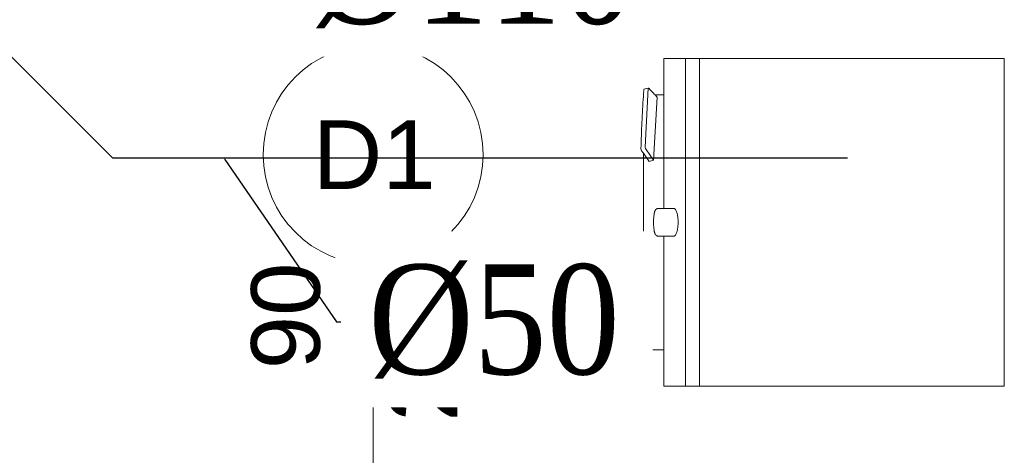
# Model space of a CAD drawing. Header units: millimetres. Extents: x -52968 to 399385, y -141133 to 110561.
# Tile 29 of 146: x 68572 to 70363, y -110375 to -109582. Entities that reach past the tile are written whole.
import ezdxf
from ezdxf import colors
from ezdxf.entities.mleader import LeaderData, LeaderLine
from ezdxf.math import Vec2, Vec3

# ---------------------------------------------------------------- set-up
doc = ezdxf.new("R2010")
doc.units = ezdxf.units.MM
doc.layers.add('_xref', color=250, linetype='Continuous')
for name, color, linetype, lineweight in [('RR_IWK_KS', 19, 'Kanalizacja', 30), ('RR_IWK_opisy', 7, 'Continuous', 0), ('SIM-Wegliniec-21.07.2025-Parter$0$Nowe_A-Armatura_Nr_pióra__2', 250, 'Continuous', 0), ('SIM-Wegliniec-21.07.2025-Parter$0$Nowe_Metryczki pomieszczeń Archicada_Nr_pióra__6', 250, 'Continuous', 0), ('SIM-Wegliniec-21.07.2025-Parter$0$Nowe_Znaczniki drzwi Archicada_Nr_pióra__2', 250, 'Continuous', 0), ('SIM-Wegliniec-21.07.2025-Parter$0$Nowe_Znaczniki drzwi Archicada_Nr_pióra__45', 250, 'Continuous', 0), ('SIM-Wegliniec-21.07.2025-Parter$0$Nowe_Znaczniki drzwi Archicada_Nr_pióra__7', 250, 'Continuous', 0)]:
    doc.layers.add(name, color=color, linetype=linetype, lineweight=lineweight)
doc.styles.add('Garamond', font='GARA.TTF')
doc.styles.add('SIM-Wegliniec-21.07.2025-Parter$0$STYL_AUTOMATYCZNY_1', font='arial.ttf')
doc.styles.add('SIM-Wegliniec-21.07.2025-Parter$0$STYL_AUTOMATYCZNY_2', font='arial.ttf')
doc.styles.get("Standard").update_dxf_attribs({"font": 'arial.ttf'})
doc.linetypes.add('Kanalizacja', pattern='A,25,0,["◄",Standard,S=5,R=0,X=-5,Y=-2.5],0', length=25)

# ---------------------------------------------------------------- blocks, each defined once
blk = doc.blocks.new('SIM-Wegliniec-21.07.2025-Parter')
at = {"layer": 'SIM-Wegliniec-21.07.2025-Parter$0$Nowe_A-Armatura_Nr_pióra__2', "linetype": 'Continuous', "lineweight": 13}
for p, q in [((69743.8, -109652.8), (69743.8, -109652.5)), ((69743.8, -109652.5), (70363.3, -109652.5)), ((69743.8, -109718.7), (69743.8, -109652.8)), ((69783.5, -110249), (69783.5, -109652.5)), ((69808.9, -109652.5), (69808.9, -110249)), ((70363.3, -109652.5), (70363.3, -110249)), ((69706.6, -109721.5), (69706.6, -109718.7)), ((69706.6, -109718.7), (69706.8, -109718.7)), ((69706.8, -109718.7), (69706.6, -109721.5)), ((69707.6, -109708.7), (69715.5, -109706.3)), ((69710, -109813.8), (69715.5, -109706.3)), ((69727.8, -109718.7), (69743.8, -109718.7)), ((69727.8, -109718.7), (69731.6, -109722.8)), ((69743.8, -109925.5), (69743.8, -109718.7)), ((69731.6, -109722.8), (69725.2, -109837.4)), ((69706.6, -110182.8), (69706.6, -109825)), ((69717.3, -109839.8), (69706.6, -109825)), ((69725.2, -109837.4), (69711.4, -109818.4)), ((69725.2, -109837.4), (69717.3, -109839.8)), ((69727.7, -109929.9), (69727.7, -109930)), ((69762, -109925.5), (69733.5, -109925.5)), ((69727.7, -109971.5), (69727.7, -109971.6)), ((69733.5, -109976), (69762, -109976)), ((69743.8, -110182.8), (69743.8, -109976)), ((69743.8, -110182.8), (69706.6, -110182.8)), ((69743.8, -110249), (69743.8, -110182.8)), ((69808.9, -110249), (69743.8, -110249)), ((70363.3, -110249), (69808.9, -110249)), ((69808.9, -110249), (69808.9, -110249))]:
    blk.add_line(p, q, dxfattribs=at)
for centre, radius, start, end in [((70887.7, -109797.7), 1183.5, 175.9355, 176.1733), ((52624, -108499.9), 17126.2, 355.93551, 355.95194), ((69707.6, -109708.9), 0.162, 106.8922, 155.3162), ((69707.9, -109709), 0.4, 155.3179, 175.944), ((69715.7, -109707.1), 0.779, 36.5803, 106.9006), ((69723.8, -109701.1), 9.25, 216.5811, 223.3752), ((78556, -101356.1), 12160.3, 223.37502, 223.41168), ((42303.9, -135652.1), 37744, 43.39987, 43.41168), ((72199.4, -109884), 2498.1, 176.2712, 177.3581), ((73855.2, -109960.4), 4155.6, 177.3581, 178.0115), ((69708.9, -109816.4), 6.88, 178.0124, 198.3878), ((69710, -109816), 8.04, 198.3876, 215.8765), ((74760.9, -106162.9), 6241.6, 215.87728, 215.90143), ((75236.9, -105818.3), 6829.2, 215.90143, 215.9235), ((69717.8, -109813.8), 7.88, 179.8974, 215.4743), ((69784.3, -109945.4), 58.9, 170.4479, 173.861), ((69772.3, -109943.4), 46.7, 169.1469, 170.4479), ((69761.7, -109941.4), 36, 167.4565, 169.1469), ((69757.8, -109940.5), 31.9, 166.3275, 167.4565), ((69752.3, -109939.2), 26.3, 164.9559, 166.3275), ((69749.6, -109938.4), 23.4, 163.0799, 164.956), ((69744.1, -109936.8), 17.8, 160.6028, 163.08), ((69742.3, -109936.1), 15.8, 158.9453, 160.6028), ((69739.9, -109935.2), 13.3, 156.9712, 158.9452), ((69738.6, -109934.6), 11.8, 154.4598, 156.3887), ((69737.1, -109933.9), 10.2, 152.2365, 154.4597), ((69736.5, -109933.6), 9.52, 149.4406, 152.2366), ((69735.4, -109933), 8.29, 146.2298, 149.4405), ((69735, -109932.7), 7.71, 141.3667, 146.23), ((69734.2, -109932.1), 6.78, 135.8351, 141.3667), ((69734.1, -109931.9), 6.56, 133.8329, 135.8351), ((69734, -109931.8), 6.37, 131.7719, 133.8328), ((69733.9, -109931.7), 6.28, 128.8173, 131.7723), ((69733.8, -109931.6), 6.09, 125.77, 128.8171), ((69733.7, -109931.5), 5.99, 120.8664, 125.7702), ((69733.6, -109931.3), 5.81, 115.8101, 120.8662), ((69733.6, -109931.2), 5.7, 103.0535, 115.8103), ((69733.5, -109931.1), 5.57, 90, 103.0526), ((69762, -109928), 2.47, 71.2135, 89.9977), ((69761.7, -109928.9), 3.37, 57.4075, 71.213), ((69761.1, -109929.8), 4.5, 44.3059, 57.4076), ((69758.6, -109932.3), 7.99, 36.9032, 44.3055), ((69755.1, -109934.9), 12.3, 22.8357, 36.9033), ((69737.8, -109942.2), 31.2, 17.2525, 22.8356), ((69730, -109944.6), 39.3, 11.1647, 17.2525), ((69850.6, -109950.8), 125.4, 178.1366, 179.9999), ((69850.6, -109950.8), 125.4, 179.9999, 181.8633), ((69833.1, -109950.2), 108, 175.972, 178.1366), ((69820.4, -109949.3), 95.2, 173.861, 175.972), ((69707.2, -109949.1), 62.6, 7.3415, 11.1647), ((69701.7, -109949.8), 68, 5.3395, 7.3415), ((69694.1, -109950.5), 75.7, 3.5413, 5.3395), ((69691.4, -109950.7), 78.4, 1.7394, 3.5413), ((69691.4, -109950.8), 78.4, 356.4583, 358.2601), ((69688.6, -109950.8), 81.2, 359.9998, 1.7394), ((69688.6, -109950.8), 81.2, 358.2601, 359.9998), ((69833.1, -109951.3), 108, 181.8633, 184.028), ((69820.4, -109952.2), 95.2, 184.028, 186.1389), ((69784.3, -109956.1), 58.9, 186.1389, 189.5517), ((69772.3, -109958.1), 46.7, 189.5517, 190.8526), ((69761.7, -109960.1), 36, 190.8526, 192.5428), ((69757.8, -109961), 31.9, 192.5428, 193.6721), ((69752.3, -109962.4), 26.3, 193.6721, 195.0441), ((69749.6, -109963.1), 23.4, 195.044, 196.9201), ((69744.1, -109964.7), 17.8, 196.92, 199.3972), ((69742.3, -109965.4), 15.8, 199.3972, 201.0542), ((69739.9, -109966.3), 13.3, 201.0541, 203.0273), ((69738.6, -109966.9), 11.8, 203.6113, 205.5402), ((69755.1, -109966.6), 12.3, 323.095, 337.1634), ((69737.8, -109959.3), 31.2, 337.1634, 342.7467), ((69730, -109956.9), 39.3, 342.7467, 348.8347), ((69707.2, -109952.4), 62.6, 348.8347, 352.658), ((69701.7, -109951.7), 68, 352.658, 354.66), ((69694.1, -109951), 75.7, 354.66, 356.4583), ((69737.1, -109967.6), 10.2, 205.5403, 207.7635), ((69736.5, -109967.9), 9.52, 207.7635, 210.5583), ((69735.4, -109968.5), 8.29, 210.5582, 213.7673), ((69735, -109968.8), 7.71, 213.7676, 218.6321), ((69734.2, -109969.4), 6.78, 218.632, 224.165), ((69734.1, -109969.6), 6.56, 224.1649, 226.1671), ((69734, -109969.7), 6.37, 226.1672, 228.2281), ((69733.9, -109969.8), 6.28, 228.2279, 231.1805), ((69733.8, -109969.9), 6.09, 231.1805, 234.2244), ((69733.7, -109970), 5.99, 234.2248, 239.1319), ((69733.6, -109970.2), 5.81, 239.1314, 244.1899), ((69733.6, -109970.3), 5.71, 244.1904, 255.2338), ((69733.5, -109970.4), 5.58, 255.2332, 266.5338), ((69762, -109973.5), 2.47, 269.9977, 288.7822), ((69761.7, -109972.6), 3.37, 288.7834, 302.5897), ((69761.1, -109971.7), 4.5, 302.5898, 315.6923), ((69758.6, -109969.2), 7.99, 315.6923, 323.0951)]:
    blk.add_arc(centre, radius, start, end, dxfattribs=at)
at = {"layer": 'SIM-Wegliniec-21.07.2025-Parter$0$Nowe_Znaczniki drzwi Archicada_Nr_pióra__2', "linetype": 'Continuous', "lineweight": 13, "flags": 128}
blk.add_lwpolyline([(69414.9, -109827.6, 1), (69014.9, -109827.6, 1)], format="xyb", close=True, dxfattribs=at)
at = {"layer": 'SIM-Wegliniec-21.07.2025-Parter$0$Nowe_Znaczniki drzwi Archicada_Nr_pióra__45', "linetype": 'Continuous', "lineweight": 15}
blk.add_line((69214.9, -110027.6), (69214.9, -110862.6), dxfattribs=at)
at = {"layer": 'SIM-Wegliniec-21.07.2025-Parter$0$Nowe_Metryczki pomieszczeń Archicada_Nr_pióra__6', "lineweight": 13, "char_height": 100, "attachment_point": 1, "style": 'SIM-Wegliniec-21.07.2025-Parter$0$STYL_AUTOMATYCZNY_2'}
for s, insert in [('\\A1;{\\pql;\\pt0,2300;\\fArial|b0|i0|c238|p0;\\W1.000000;Łazienka\\fArial|b0|i0|c238|p0;\\W1.000000;\\A1{\\H.66x;\\S^  ;}\\fArial|b0|i0|c238|p0;\\W1.000000;\\fArial|b0|i0|c238|p0;\\W1.000000;\\A1{\\H.66x;\\S^  ;}}', (69099.8, -109287.6)), ('\\A1;{\\pql;\\pt0,2300;\\fArial|b0|i0|c238|p0;\\W1.000000;4,57\\fArial|b0|i0|c238|p0;\\W1.000000;\\A1{\\H.66x;\\S^  ;}\\fArial|b0|i0|c238|p0;\\W1.000000; m\\fArial|b0|i0|c238|p0;\\W1.000000;\\A1{\\H.66x;\\S2^  ;}}', (69099.8, -109446.6))]:
    blk.add_mtext(s, dxfattribs=dict(at, insert=insert))
at = {"layer": 'SIM-Wegliniec-21.07.2025-Parter$0$Nowe_Znaczniki drzwi Archicada_Nr_pióra__7', "lineweight": 13, "char_height": 125, "attachment_point": 7, "rotation": 90, "style": 'SIM-Wegliniec-21.07.2025-Parter$0$STYL_AUTOMATYCZNY_1'}
for s, insert in [('\\A1;{\\pql;\\pt0;\\fArial|b0|i0|c238|p0;\\W1.000000;90\\fArial|b0|i0|c238|p0;\\W1.000000;\\A1{\\H.66x;\\S^  ;}\\fArial|b0|i0|c238|p0;\\W1.000000;\\fArial|b0|i0|c238|p0;\\W1.000000;}', (69154.5, -110218.3)), ('\\A1;{\\pql;\\pt0;\\fArial|b0|i0|c238|p0;\\W1.000000;200\\fArial|b0|i0|c238|p0;\\W1.000000;\\A1{\\H.66x;\\S^  ;}\\fArial|b0|i0|c238|p0;\\W1.000000;\\fArial|b0|i0|c238|p0;\\W1.000000;}', (69404.5, -110313.6))]:
    blk.add_mtext(s, dxfattribs=dict(at, insert=insert))
at = {"layer": 'SIM-Wegliniec-21.07.2025-Parter$0$Nowe_Znaczniki drzwi Archicada_Nr_pióra__7', "lineweight": 13, "insert": (69105.4, -109890.1), "char_height": 125, "attachment_point": 7, "style": 'SIM-Wegliniec-21.07.2025-Parter$0$STYL_AUTOMATYCZNY_1'}
blk.add_mtext('\\A1;{\\pql;\\pt0;\\fArial|b0|i0|c238|p0;\\W1.000000;D1\\fArial|b0|i0|c238|p0;\\W1.000000;\\fArial|b0|i0|c238|p0;\\W1.000000;\\fArial|b0|i0|c238|p0;\\W1.000000;}', dxfattribs=at)

msp = doc.modelspace()

# ---------------------------------------------------------------- block references
at = {"layer": '_xref'}
msp.add_blockref('SIM-Wegliniec-21.07.2025-Parter', (0, 0), dxfattribs=at)

# ---------------------------------------------------------------- next in the draw order: leaders
at = {"layer": 'RR_IWK_opisy'}
ml = msp.add_multileader_mtext('Standard', dxfattribs=at)
ml.set_content('\\fGaramond|b0|i0;%%c110', color=256, style='Garamond')
ml.set_leader_properties()
ml.build(insert=Vec2(0, 0))
ml.multileader.update_dxf_attribs({"has_text_frame": 1, "text_left_attachment_type": 2, "text_right_attachment_type": 2})
ctx = ml.context
ctx.base_point, ctx.char_height, ctx.landing_gap_size, ctx.plane_origin = Vec3(68999.8, -109493.7), 200, 50, Vec3(-80477, 86262.6)
ctx.left_attachment, ctx.right_attachment = 2, 2
notes = []
notes.append((ctx, [(0, (1, 1, 0), (69041.8, -109493.7), (1, 0), 8, [(0, [(68640.5, -108758.9)], 0, [])])]))
ctx.mtext.insert = Vec3(69099.8, -109389.2)
ctx.mtext.has_bg_fill, ctx.mtext.bg_color, ctx.mtext.bg_scale_factor, ctx.mtext.bg_transparency, ctx.mtext.use_window_bg_color = 1, -1027028792, 1.3, 0, 1
ml = msp.add_multileader_mtext('Standard', dxfattribs=at)
ml.set_content('\\fGaramond|b0|i0;%%c50', color=256, style='Garamond')
ml.set_leader_properties()
ml.build(insert=Vec2(0, 0))
ml.multileader.update_dxf_attribs({"has_text_frame": 1, "text_left_attachment_type": 2, "text_right_attachment_type": 2})
ctx = ml.context
ctx.base_point, ctx.char_height, ctx.landing_gap_size, ctx.plane_origin = Vec3(69156, -110131.9), 200, 50, Vec3(-80174.6, 85472.5)
ctx.left_attachment, ctx.right_attachment = 2, 2
notes.append((ctx, [(0, (1, 1, 0), (69148, -110131.9), (1, 0), 8, [(0, [(68942.9, -109833.4)], 0, [])])]))
ctx.mtext.insert = Vec3(69206, -110027.4)
ctx.mtext.has_bg_fill, ctx.mtext.bg_color, ctx.mtext.bg_scale_factor, ctx.mtext.bg_transparency, ctx.mtext.use_window_bg_color = 1, -1027028792, 1.3, 0, 1
for ctx, leaders in notes:
    for number, flags, end, landing, length, lines in leaders:
        leader = LeaderData()
        leader.index, (leader.has_last_leader_line, leader.has_dogleg_vector, leader.attachment_direction) = number, flags
        leader.last_leader_point, leader.dogleg_vector, leader.dogleg_length = Vec3(end), Vec3(landing), length
        for number, points, colour, breaks in lines:
            line = LeaderLine()
            line.index, line.vertices, line.color, line.breaks = number, Vec3.list(points), colors.encode_raw_color(colour), breaks
            leader.lines.append(line)
        ctx.leaders.append(leader)

# ---------------------------------------------------------------- next in the draw order: linework, layer by layer
at = {"layer": 'RR_IWK_KS', "ltscale": 30}
for p, q in [((68030.6, -109123.2), (68740.6, -109833.2)), ((68740.6, -109833.2), (70077.7, -109833.2))]:
    msp.add_line(p, q, dxfattribs=at)

doc.saveas('drawing.dxf')
